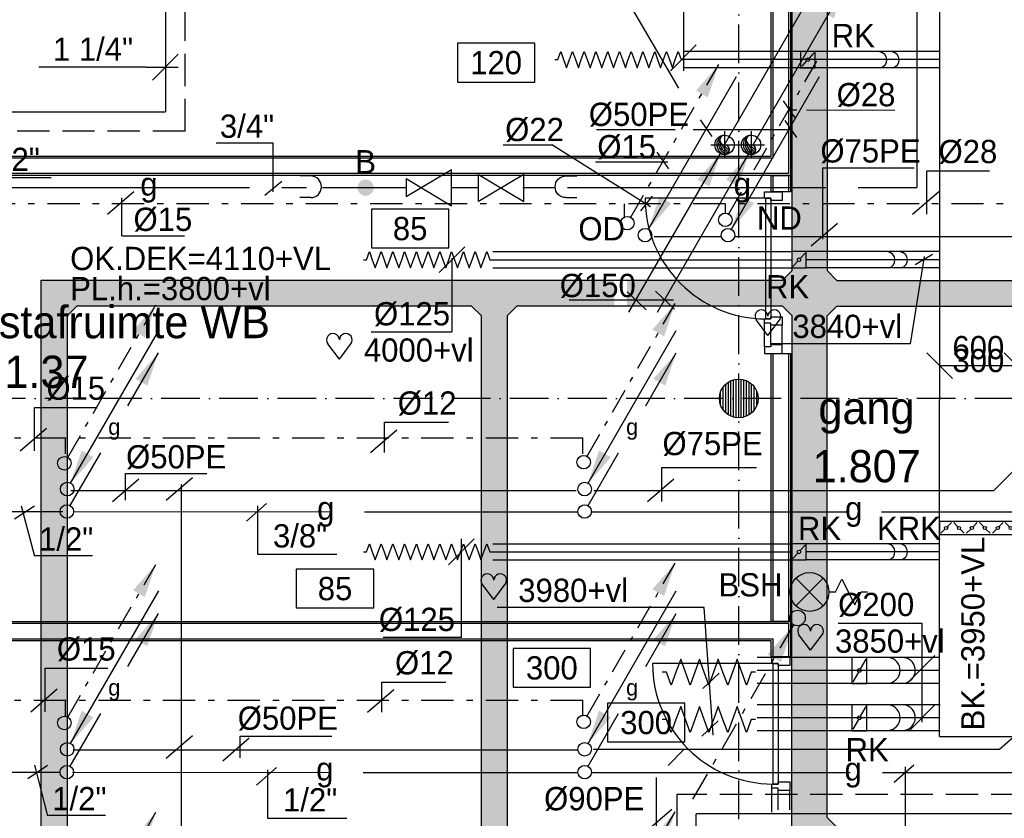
# Model space of a CAD drawing. Extents: x -41378 to 114803, y -24080 to 82188.
# Tile 28 of 137: x 1223 to 8848, y 19778 to 25959. Entities that reach past the tile are written whole.
import ezdxf
from ezdxf.enums import TextEntityAlignment as Align

# ---------------------------------------------------------------- set-up
doc = ezdxf.new("R2010")
doc.units = 0
doc.header["$LTSCALE"] = 50
for name, pattern in [('2322107', [2000, 1000, 1000]), ('2322108', [7, 5, -2]), ('2322109', [10, 5, -2, 1, -2]), ('2322121', [2000, 1000, 1000]), ('2322134', [45, 40, -5]), ('CENTER2', [11.25, 7.5, -1.25, 1.25, -1.25]), ('CENTER4', [5, 3.125, -0.625, 0.625, -0.625]), ('DASHDOT', [9, 6, -1.5, 0, -1.5]), ('LURETOUR', [6, 4, -2])]:
    doc.linetypes.add(name, pattern=pattern)
doc.layers.get('0').update_dxf_attribs({"linetype": 'CONTINUOUS'})
for name, color, linetype in [('AL$7----_STRAMIEN', 1, 'DASHDOT'), ('AL22----_BINNENWAND', 7, 'CONTINUOUS'), ('AL28----_KONSTRUKTIE', 3, 'CONTINUOUS'), ('AL32----_BINNENKOZ', 7, 'CONTINUOUS'), ('AL32----_DRAAIRICHTING', 1, 'CONTINUOUS'), ('ALXAA---_GEWBETON', 12, 'CONTINUOUS'), ('BOUW', 8, 'CONTINUOUS'), ('KABELGGOOT1', 8, 'CONTINUOUS'), ('WL524---', 4, 'CONTINUOUS'), ('WL531---', 4, 'CONTINUOUS'), ('WL541---', 4, 'CONTINUOUS'), ('WL561---', 4, 'CONTINUOUS'), ('WL561---_AANVOER', 4, 'CONTINUOUS'), ('WL561---_RETOUR', 4, 'CONTINUOUS'), ('WL570---', 3, 'CONTINUOUS'), ('WL570---_HARTLIJN', 7, 'CONTINUOUS'), ('WL570---_RETOUR', 3, 'CONTINUOUS'), ('WL570---_TOEVOER', 3, 'CONTINUOUS'), ('WM521---', 1, 'CONTINUOUS'), ('WM541---', 1, 'CONTINUOUS'), ('WM561---', 1, 'CONTINUOUS'), ('WM570---', 1, 'CONTINUOUS')]:
    doc.layers.add(name, color=color, linetype=linetype)
doc.layers.get('0').freeze()
doc.styles.add('BURO-018', font='BUROFONT.shx', dxfattribs={"height": 90})
doc.styles.add('BURO-025', font='BUROFONT.shx', dxfattribs={"height": 250})
pattern_1 = [(0, (0, 200000), (31.75, 63.5), [0, -63.5])]

# ---------------------------------------------------------------- blocks, each defined once
blk = doc.blocks.new('LDV4109')
at = {"color": 0, "linetype": 'CONTINUOUS'}
for p, q in [((-1.125, -1.949), (-0.25, -0.433)), ((-1.688, -2.923), (-1.5, -2.598)), ((-3, -5.196), (-2.063, -3.572)), ((-3.563, -6.17), (-3.375, -5.846)), ((-4.875, -8.444), (-3.938, -6.82)), ((-5.438, -9.418), (-5.25, -9.093)), ((-6.75, -11.691), (-5.813, -10.068))]:
    blk.add_line(p, q, dxfattribs=at)
blk.add_lwpolyline([(-0.25, -0.433, 0, 1, 0), (-1.5, -2.598, 1, 1, 0)], format="xyseb", dxfattribs=at)
blk.add_circle((0, 0), 0.5, dxfattribs=at)
blk = doc.blocks.new('A$C14D84C0F')
at = {"layer": 'BOUW', "color": 1, "style": 'BURO-018'}
blk.add_text('BSH', height=180, dxfattribs=at).set_placement((0, 0))
blk = doc.blocks.new('A$C5AB06988')
at = {"color": 2, "linetype": 'CONTINUOUS'}
for p, q in [((256.1, 556.1), (43.9, 343.9)), ((43.9, 556.1), (256.1, 343.9)), ((150, 300), (150, 250)), ((150, 250), (250, 200)), ((250, 200), (50, 100)), ((50, 100), (150, 50)), ((150, 50), (150, 0))]:
    blk.add_line(p, q, dxfattribs=at)
at = {"color": 2, "linetype": 'CONTINUOUS', "const_width": 150}
for points in [[(97, 397, -0.414214), (97, 503, -1)], [(203, 397, 0.414214), (203, 503, 1)]]:
    blk.add_lwpolyline(points, format="xyb", dxfattribs=at)
at = {"color": 2, "linetype": 'CONTINUOUS'}
blk.add_circle((150, 450), 150, dxfattribs=at)
blk = doc.blocks.new('LU-PIJL1')
at = {"color": 0, "linetype": 'CONTINUOUS'}
blk.add_line((0, 0), (10.12, 17.54), dxfattribs=at)
blk.add_lwpolyline([(10.12, 17.54, 0, 1.5, 0), (8.25, 14.29, 1.5, 1.5, 0)], format="xyseb", dxfattribs=at)
blk = doc.blocks.new('LU-1-KI2')
at = {"color": 0, "linetype": 'CONTINUOUS'}
blk.add_circle((0, 0), 0.5, dxfattribs=at)
for centre, start, end in [((0.098, 0.01), 122.9221, 266.9628), ((0.191, 0.038), 151.6522, 263.7819), ((0.278, 0.084), 174.6069, 260.2716), ((0.354, 0.146), 192.3501, 256.1233), ((0.416, 0.222), 206.1028, 250.6419)]:
    blk.add_arc(centre, 0.5, start, end, dxfattribs=at)
at = {"layer": 'WL570---_HARTLIJN', "linetype": 'CENTER4'}
for p, q in [((0, 0.7), (0, -0.7)), ((-0.7, 0), (0.7, 0))]:
    blk.add_line(p, q, dxfattribs=at)
at = {"layer": 'WL570---_HARTLIJN', "color": 0, "linetype": 'CONTINUOUS'}
for centre, start, end in [((0, 0.25), 90, 270), ((0, -0.25), 270, 90)]:
    blk.add_arc(centre, 0.25, start, end, dxfattribs=at)
blk = doc.blocks.new('LU-ORND')
at = {"color": 0, "linetype": 'CONTINUOUS'}
for p, q in [((-3, 1.5), (-3, -1.5)), ((3, 1.5), (-3, 1.5)), ((3, -1.5), (3, 1.5)), ((-3, -1.5), (3, -1.5))]:
    blk.add_line(p, q, dxfattribs=at)
blk = doc.blocks.new('LU-1D-F-7D3E8')
at = {"color": 0, "linetype": 'CONTINUOUS'}
for p, q in [((-500, 0), (-477.7, 0)), ((-477.7, 0), (-455, 62.5)), ((-455, 62.5), (-432.2, 0)), ((-432.2, 0), (-409.5, -62.5)), ((-409.5, -62.5), (-386.7, 0)), ((-386.7, 0), (-364, 62.5)), ((-364, 62.5), (-341.2, 0)), ((-341.2, 0), (-318.5, -62.5)), ((-318.5, -62.5), (-295.7, 0)), ((-295.7, 0), (-273, 62.5)), ((-273, 62.5), (-250.2, 0)), ((-250.2, 0), (-227.5, -62.5)), ((-227.5, -62.5), (-204.7, 0)), ((-204.7, 0), (-182, 62.5)), ((-182, 62.5), (-159.2, 0)), ((-159.2, 0), (-136.5, -62.5)), ((-136.5, -62.5), (-113.7, 0)), ((-113.7, 0), (-91, 62.5)), ((-91, 62.5), (-68.2, 0)), ((-68.2, 0), (-45.5, -62.5)), ((-45.5, -62.5), (-22.7, 0)), ((-22.7, 0), (0, 62.5)), ((0, 62.5), (22.7, 0)), ((22.7, 0), (45.5, -62.5)), ((45.5, -62.5), (68.2, 0)), ((68.2, 0), (91, 62.5)), ((91, 62.5), (113.7, 0)), ((113.7, 0), (136.5, -62.5)), ((136.5, -62.5), (159.2, 0)), ((159.2, 0), (182, 62.5)), ((182, 62.5), (204.7, 0)), ((204.7, 0), (227.5, -62.5)), ((227.5, -62.5), (250.2, 0)), ((250.2, 0), (273, 62.5)), ((273, 62.5), (295.7, 0)), ((295.7, 0), (318.5, -62.5)), ((318.5, -62.5), (341.2, 0)), ((341.2, 0), (364, 62.5)), ((364, 62.5), (386.7, 0)), ((386.7, 0), (409.5, -62.5)), ((409.5, -62.5), (432.2, 0)), ((432.2, 0), (455, 62.5)), ((455, 62.5), (477.7, 0)), ((477.7, 0), (500, 0))]:
    blk.add_line(p, q, dxfattribs=at)
blk = doc.blocks.new('LU-1D-K-7D')
at = {"color": 0, "linetype": 'CONTINUOUS'}
for p, q in [((-0.5, 62.5), (0.5, 62.5)), ((-0.5, -62.5), (0.5, -62.5))]:
    blk.add_line(p, q, dxfattribs=at)
at = {"layer": 'WL570---_HARTLIJN', "linetype": 'CENTER2'}
blk.add_line((-0.5, 0), (0.5, 0), dxfattribs=at)
blk = doc.blocks.new('LU-1D-KL-7D70')
at = {"color": 0, "linetype": 'CONTINUOUS'}
for p, q in [((-56.4, 62.5), (-56.4, -62.5)), ((56.4, 62.5), (-56.4, 62.5)), ((47, 52), (9.5, 10.5)), ((56.4, -62.5), (56.4, 62.5)), ((-56.4, -62.5), (56.4, -62.5)), ((-9.5, -10.5), (-47, -52))]:
    blk.add_line(p, q, dxfattribs=at)
blk.add_circle((0, 0), 14.1, dxfattribs=at)
blk = doc.blocks.new('*U90', base_point=(5857.2, 25649.9))
at = {"layer": 'WM570---', "linetype": 'CONTINUOUS'}
for p, q in [((5857.2, 26012.4), (5857.2, 25549.9)), ((5857.2, 26012.4), (6463.7, 26012.4)), ((5956.9, 25749.6), (5757.5, 25550.2))]:
    blk.add_line(p, q, dxfattribs=at)
at = {"layer": 'WM570---', "linetype": 'CONTINUOUS', "style": 'BURO-018'}
blk.add_text('%%c125', height=180, dxfattribs=at).set_placement((5957.2, 26062.4))
blk = doc.blocks.new('LDV3121')
at = {"color": 0, "linetype": 'CONTINUOUS'}
blk.add_line((0.25, 0.433), (6.75, 11.691), dxfattribs=at)
blk.add_lwpolyline([(0.25, 0.433, 0, 1, 0), (1.5, 2.598, 1, 1, 0)], format="xyseb", dxfattribs=at)
blk.add_circle((0, 0), 0.5, dxfattribs=at)
blk = doc.blocks.new('*U230', base_point=(5758.3, 21777.5))
at = {"color": 0, "linetype": 'CONTINUOUS'}
for p, q in [((5658.6, 21740.3), (5858, 21939.7)), ((5758.3, 21177.5), (5758.3, 21940)), ((5758.3, 21177.5), (5151.9, 21177.5))]:
    blk.add_line(p, q, dxfattribs=at)
at = {"layer": 'WM570---', "color": 1, "linetype": 'CONTINUOUS', "style": 'BURO-018'}
blk.add_text('%%c125', height=180, dxfattribs=at).set_placement((5708.3, 21227.5), align=Align.RIGHT)
blk = doc.blocks.new('LU-2D-K-258')
at = {"color": 0, "linetype": 'CONTINUOUS'}
for p, q in [((-0.5, 300), (0.5, 300)), ((-0.5, -300), (0.5, -300))]:
    blk.add_line(p, q, dxfattribs=at)
blk = doc.blocks.new('LU-2D-KLC-25864')
at = {"color": 0, "linetype": 'CONTINUOUS'}
for p, q in [((-50, 300), (-50, -300)), ((50, 300), (-50, 300)), ((-8.8, 258.8), (-41.2, 291.2)), ((8.8, 241.2), (41.2, 208.8)), ((50, -300), (50, 300)), ((8.8, 158.8), (41.2, 191.2)), ((-8.8, 141.2), (-41.2, 108.8)), ((-8.8, 58.8), (-41.2, 91.2)), ((8.8, 41.2), (41.2, 8.8)), ((-8.8, -58.8), (-41.2, -91.2)), ((8.8, -41.2), (41.2, -8.8)), ((-8.8, -141.2), (-41.2, -108.8)), ((8.8, -158.8), (41.2, -191.2)), ((8.8, -241.2), (41.2, -208.8)), ((-50, -300), (50, -300)), ((-8.8, -258.8), (-41.2, -291.2))]:
    blk.add_line(p, q, dxfattribs=at)
for centre in [(0, 250), (0, 150), (0, 50), (0, -50), (0, -150), (0, -250)]:
    blk.add_circle(centre, 12.5, dxfattribs=at)
blk = doc.blocks.new('*U234', base_point=(8601.5, 23280.9))
at = {"layer": 'WM570---', "linetype": 'CONTINUOUS'}
for p, q in [((8201.8, 23380.6), (8401.2, 23181.2)), ((8801.8, 23380.6), (9001.2, 23181.2)), ((8901.5, 23280.9), (8301.5, 23280.9))]:
    blk.add_line(p, q, dxfattribs=at)
at = {"layer": 'WM570---', "linetype": 'CONTINUOUS', "style": 'BURO-018'}
for s, p in [('600', (8601.5, 23330.9)), ('300', (8601.5, 23230.9))]:
    blk.add_text(s, height=180, rotation=360, dxfattribs=at).set_placement(p, align=Align.CENTER)
blk = doc.blocks.new('LDV1109')
at = {"color": 0, "linetype": 'CONTINUOUS'}
for p, q in [((5.875, 10.176), (6.75, 11.691)), ((5.312, 9.202), (5.5, 9.526)), ((4, 6.928), (4.937, 8.552)), ((3.437, 5.954), (3.625, 6.279)), ((2.125, 3.681), (3.062, 5.304)), ((1.562, 2.706), (1.75, 3.031)), ((0.25, 0.433), (1.187, 2.057))]:
    blk.add_line(p, q, dxfattribs=at)
blk.add_lwpolyline([(6.75, 11.691, 0, 1, 0), (5.5, 9.526, 1, 1, 0)], format="xyseb", dxfattribs=at)
blk.add_circle((0, 0), 0.5, dxfattribs=at)
blk = doc.blocks.new('LDV1')
at = {"color": 0, "linetype": 'CONTINUOUS'}
for p, q in [((4.5, 7.794), (6.75, 11.691)), ((0.25, 0.433), (2.5, 4.33))]:
    blk.add_line(p, q, dxfattribs=at)
blk.add_lwpolyline([(6.75, 11.691, 0, 1, 0), (5.5, 9.526, 1, 1, 0)], format="xyseb", dxfattribs=at)
blk.add_circle((0, 0), 0.5, dxfattribs=at)
at = {"color": 0, "linetype": 'CONTINUOUS', "style": 'BURO-018'}
blk.add_attdef('LD_TEXT1', text='', height=1.8, dxfattribs=at).set_placement((3.5, 6.062), align=Align.MIDDLE)
blk = doc.blocks.new('23222109')
at = {"color": 0, "linetype": 'CONTINUOUS', "const_width": 0.625}
blk.add_lwpolyline([(-0.3125, 0, 1), (0.3125, 0, 1)], format="xyb", close=True, dxfattribs=at)
at = {"color": 0, "linetype": 'CONTINUOUS', "style": 'BURO-018', "flags": 1}
blk.add_attdef('CV_MATCODE', (0, 0), '', height=1.8, dxfattribs=at)
blk = doc.blocks.new('3048301')
at = {"color": 0, "linetype": 'CONTINUOUS'}
for p, q in [((-2.5, 1.5), (2.5, -1.5)), ((-2.5, -1.5), (-2.5, 1.5)), ((2.5, 1.5), (-2.5, -1.5)), ((2.5, -1.5), (2.5, 1.5))]:
    blk.add_line(p, q, dxfattribs=at)
at = {"color": 0, "linetype": 'CONTINUOUS', "style": 'BURO-018', "flags": 1}
blk.add_attdef('CV_MATCODE', (0, 0), '', height=1.8, dxfattribs=at)
blk = doc.blocks.new('3048506')
at = {"color": 0, "linetype": 'CONTINUOUS'}
for p, q in [((-2.5, -1), (2.5, 2)), ((2.5, -2), (2.5, 2)), ((-2.5, 1), (-2.5, -1)), ((-2.5, 1), (2.5, -2))]:
    blk.add_line(p, q, dxfattribs=at)
at = {"color": 0, "linetype": 'CONTINUOUS', "style": 'BURO-018', "flags": 1}
blk.add_attdef('CV_MATCODE', (0, 0), '', height=1.8, dxfattribs=at)
blk = doc.blocks.new('*U278', base_point=(357.7, 22345.1))
at = {"color": 0, "linetype": 'CONTINUOUS'}
for p, q in [((457.7, 22445.1), (257.7, 22245.1)), ((207.7, 22345.1), (-622.3, 22345.1)), ((207.7, 22345.1), (457.7, 22345.1))]:
    blk.add_line(p, q, dxfattribs=at)
at = {"color": 0, "linetype": 'CONTINUOUS', "style": 'BURO-018'}
blk.add_text('1 1/4"', height=180, dxfattribs=at).set_placement((107.7, 22395.1), align=Align.RIGHT)
blk = doc.blocks.new('*U279', base_point=(508, 23295.4))
at = {"color": 0, "linetype": 'CONTINUOUS'}
for p, q in [((608, 23395.4), (408, 23195.4)), ((658, 23295.4), (408, 23295.4)), ((658, 23295.4), (1468, 23295.4))]:
    blk.add_line(p, q, dxfattribs=at)
at = {"color": 0, "linetype": 'CONTINUOUS', "style": 'BURO-018'}
blk.add_text('1 1/2"', height=180, dxfattribs=at).set_placement((758, 23345.4))
blk = doc.blocks.new('LDS')
at = {"color": 0, "linetype": 'CONTINUOUS'}
for p, q in [((0, 1), (1, 1)), ((0, -1), (1, -1))]:
    blk.add_line(p, q, dxfattribs=at)
blk.add_arc((0, 0), 1, 90, 270, dxfattribs=at)
blk = doc.blocks.new('LU-1D-K-C8')
at = {"color": 0, "linetype": 'CONTINUOUS'}
for p, q in [((-0.5, 100), (0.5, 100)), ((-0.5, -100), (0.5, -100))]:
    blk.add_line(p, q, dxfattribs=at)
at = {"layer": 'WL570---_HARTLIJN', "linetype": 'CENTER2'}
blk.add_line((-0.5, 0), (0.5, 0), dxfattribs=at)
blk = doc.blocks.new('LU-1D-KL1-C874')
at = {"color": 0, "linetype": 'CONTINUOUS'}
for p, q in [((-58, 100), (-58, -100)), ((58, 100), (-58, 100)), ((50.7, 87.5), (7.3, 12.5)), ((58, -100), (58, 100)), ((-7.3, -12.5), (-50.7, -87.5)), ((-58, -100), (58, -100))]:
    blk.add_line(p, q, dxfattribs=at)
blk.add_circle((0, 0), 14.5, dxfattribs=at)
blk = doc.blocks.new('LU-1D-F-C82D3')
at = {"color": 0, "linetype": 'CONTINUOUS'}
for p, q in [((-327.6, 0), (-291.2, 100)), ((-291.2, 100), (-254.8, 0)), ((-182, 0), (-145.6, 100)), ((-145.6, 100), (-109.2, 0)), ((-36.4, 0), (0, 100)), ((0, 100), (36.4, 0)), ((109.2, 0), (145.6, 100)), ((145.6, 100), (182, 0)), ((254.8, 0), (291.2, 100)), ((291.2, 100), (327.6, 0)), ((-361.9, 0), (-327.6, 0)), ((-254.8, 0), (-218.4, -100)), ((-218.4, -100), (-182, 0)), ((-109.2, 0), (-72.8, -100)), ((-72.8, -100), (-36.4, 0)), ((36.4, 0), (72.8, -100)), ((72.8, -100), (109.2, 0)), ((182, 0), (218.4, -100)), ((218.4, -100), (254.8, 0)), ((327.6, 0), (361.9, 0))]:
    blk.add_line(p, q, dxfattribs=at)
blk = doc.blocks.new('HART')
at = {"color": 1}
for q in [(-39.7, 52.4), (39.7, 52.4)]:
    blk.add_line((0, 0), q, dxfattribs=at)
for centre, start, end in [((-22.1, 65.7), 0, 217.1867), ((22.1, 65.7), 322.8133, 180)]:
    blk.add_arc(centre, 22.1, start, end, dxfattribs=at)
blk = doc.blocks.new('2322134-8')
at = {"layer": 'WM541---', "color": 0, "linetype": '2322134', "style": 'BURO-018'}
for p in [(2223.8, 24659.2), (6818.7, 24659.2), (7681.6, 22149.6), (7677.2, 20132.1)]:
    blk.add_text('g', height=180, dxfattribs=at).set_placement(p, align=Align.MIDDLE)
for rotation, p in [(359.97271, (3593.3, 22150.5)), (359.97539, (3585.7, 20132.9))]:
    blk.add_text('g', height=180, rotation=rotation, dxfattribs=at).set_placement(p, align=Align.MIDDLE)

msp = doc.modelspace()

# ---------------------------------------------------------------- hatches: boundary and pattern name
at = {"layer": 'KABELGGOOT1'}
h = msp.add_hatch(dxfattribs=at)
h.set_pattern_fill('DOTS', color=256, scale=40, style=0)
h.set_pattern_definition(pattern_1)
h.paths.add_polyline_path([(7475.9, 30607.7), (7205.9, 30607.7), (7205.9, 27739.1), (7475.9, 27739.1)])
h.paths.add_polyline_path([(7475.9, 27739.1), (7205.9, 27739.1), (7205.9, 24733.7), (7475.9, 24733.7)])
h.paths.add_polyline_path([(7475.9, 24733.7), (7205.9, 24733.7), (7205.9, 24016.9), (7130.9, 23941.9), (5926.7, 23941.9), (5926.7, 23741.9), (7130.9, 23741.9), (7205.9, 23666.1), (7204.7, 21646.3), (7475.9, 21646.3), (7475.9, 23666.1), (7550.2, 23741.1), (10235.6, 23741.1), (10310.6, 23666.1), (10310.6, 21646.3), (10510.6, 21646.3), (10510.6, 23666.1), (10585.6, 23741.1), (14233.3, 23741.1), (14308.3, 23666.1), (14308.3, 21646.3), (14508.3, 21646.3), (14508.3, 23666.1), (14583.3, 23741.1), (15517.1, 23742.3), (15517.1, 24788.3), (15317.1, 24788.3), (15317.1, 24017.3), (15255, 23941.1), (7550.9, 23941.1), (7475.9, 24016.9)])
h = msp.add_hatch(dxfattribs=at)
h.set_pattern_fill('DOTS', color=256, scale=40, style=0)
h.set_pattern_definition(pattern_1)
h.paths.add_polyline_path([(4997.9, 18240.2), (4797.9, 18240.2), (4797.9, 14600.7), (4722.9, 14525.7), (3446.5, 14525.7), (3029.9, 14525.7), (3029.9, 14325.7), (4997.9, 14325.7)])
h.paths.add_polyline_path([(1589.7, 18240.2), (1389.7, 18240.2), (1389.7, 14325.7), (3029.9, 14325.7), (3029.9, 14525.7), (1664.7, 14525.7), (1589.7, 14600.7)])
h.paths.add_polyline_path([(1589.6, 23666.8), (1664.6, 23741.8), (3029.9, 23741.8), (3029.9, 23941.8), (1389.6, 23941.8), (1389.7, 18240.2), (1589.7, 18240.2)])
h = msp.add_hatch(dxfattribs=at)
h.set_pattern_fill('DOTS', color=256, scale=40, style=0)
h.set_pattern_definition(pattern_1)
h.paths.add_polyline_path([(5827.1, 23941.9), (3029.9, 23941.8), (3029.9, 23741.8), (4722.9, 23741.8), (4797.9, 23666.8), (4797.9, 18240.2), (4997.9, 18240.2), (4997.9, 19236.4), (5072.9, 19315.9), (5827.1, 19315.9), (5827.1, 19515.9), (5072.9, 19515.9), (4997.9, 19590.9), (4997.9, 23666.8), (5072.9, 23741.9), (5827.1, 23741.9)])
h.paths.add_polyline_path([(7203.2, 19515.9), (5827.1, 19515.9), (5827.1, 19315.9), (7203.2, 19315.9)])
h = msp.add_hatch(dxfattribs=at)
h.set_pattern_fill('DOTS', color=256, scale=40, style=0)
h.set_pattern_definition(pattern_1)
h.paths.add_polyline_path([(14508.3, 21646.3), (14308.3, 21646.3), (14308.3, 19784.8), (14233.3, 19709.8), (10585.6, 19709.8), (10510.6, 19784.9), (10510.6, 21646.3), (10310.6, 21646.3), (10310.6, 19784.9), (10235.6, 19709.9), (7550.9, 19709.9), (7475.9, 19784.9), (7475.9, 21646.3), (7204.7, 21646.3), (7203.2, 19315.9), (10477.9, 19309.9), (10552.9, 19234.8), (10552.9, 17870.7), (10752.9, 17870.7), (10752.9, 19234.8), (10827.9, 19309.8), (14508.3, 19309.8)])

# ---------------------------------------------------------------- linework, layer by layer
at = {"layer": 'AL$7----_STRAMIEN', "color": 1}
for p, q in [((6791, 10768.5), (6791, 80064.7)), ((9369.6, 23027.3), (-1873.3, 23027.3))]:
    msp.add_line(p, q, dxfattribs=at)
at = {"layer": 'AL22----_BINNENWAND', "color": 8}
for p, q in [((7041, 24902.3), (7041, 27252.3)), ((7191, 27252.3), (7191, 24752.3)), ((-319, 24902.3), (7041, 24902.3)), ((7191, 24752.3), (-319, 24752.3)), ((7041, 24627.3), (7041, 24752.3)), ((7041, 24752.3), (7191, 24752.3)), ((7191, 24752.3), (7191, 24627.3)), ((7191, 24627.3), (7041, 24627.3)), ((7041, 21302.3), (7041, 23376.3)), ((7041, 23376.3), (7191, 23376.3)), ((7191, 23376.3), (7191, 21302.3)), ((-319, 21302.3), (7191, 21302.3)), ((7191, 21302.3), (7041, 21302.3)), ((7191, 21302.3), (7191, 21027.3)), ((7041, 21152.3), (-319, 21152.3)), ((7041, 21027.3), (7041, 21152.3)), ((7191, 21027.3), (7041, 21027.3))]:
    msp.add_line(p, q, dxfattribs=at)
at = {"layer": 'AL22----_BINNENWAND', "color": 8, "linetype": 'CONTINUOUS'}
for p, q in [((7056, 27252.3), (7056, 24887.3)), ((7176, 27252.3), (7176, 24767.3)), ((7056, 24887.3), (-319, 24887.3)), ((7176, 24767.3), (-319, 24767.3)), ((7056, 24752.3), (7056, 24627.3)), ((7176, 24752.3), (7176, 24627.3)), ((7056, 23376.3), (7056, 21302.3)), ((7176, 23376.3), (7176, 21302.3)), ((-319, 21287.3), (7176, 21287.3)), ((7176, 21287.3), (7176, 21027.3)), ((-319, 21167.3), (7056, 21167.3)), ((7056, 21167.3), (7056, 21027.3))]:
    msp.add_line(p, q, dxfattribs=at)
at = {"layer": 'AL28----_KONSTRUKTIE', "color": 8}
msp.add_circle((6791, 23027.3), 150, dxfattribs=at)
at = {"layer": 'AL32----_BINNENKOZ', "color": 8}
for p, q in [((6989.5, 24577.3), (6989.5, 24627.3)), ((6989.5, 24627.3), (7128.5, 24627.3)), ((7128.5, 24627.3), (7128.5, 24560.3)), ((7040.5, 24577.3), (6989.5, 24577.3)), ((7000.5, 23643.3), (7000.5, 24577.3)), ((7000.5, 24577.3), (7040.5, 24577.3)), ((7040.5, 24560.3), (7040.5, 24577.3)), ((7040.5, 24577.3), (7040.5, 23643.3)), ((7128.5, 24560.3), (7040.5, 24560.3)), ((6989.5, 23610.3), (6989.5, 23643.3)), ((6989.5, 23643.3), (7040.5, 23643.3)), ((6989.5, 23610.3), (6989.5, 23643.3)), ((7040.5, 23643.3), (7000.5, 23643.3)), ((7040.5, 23643.3), (7040.5, 23660.3)), ((7040.5, 23660.3), (7128.5, 23660.3)), ((7128.5, 23660.3), (7128.5, 23593.3)), ((6989.5, 23426.3), (6989.5, 23610.3)), ((7040.5, 23610.3), (6989.5, 23610.3)), ((7040.5, 23593.3), (7040.5, 23610.3)), ((7040.5, 23443.3), (7040.5, 23593.3)), ((7128.5, 23593.3), (7040.5, 23593.3)), ((7128.5, 23443.3), (7128.5, 23593.3)), ((7040.5, 23426.3), (6989.5, 23426.3)), ((6989.5, 23426.3), (6989.5, 23376.3)), ((7040.5, 23443.3), (7040.5, 23426.3)), ((7128.5, 23443.3), (7040.5, 23443.3)), ((7128.5, 23376.3), (7128.5, 23443.3)), ((6989.5, 23376.3), (7128.5, 23376.3)), ((7046.5, 20977.3), (7046.5, 21027.3)), ((7046.5, 21027.3), (7185.5, 21027.3)), ((7097.5, 20977.3), (7046.5, 20977.3)), ((7057.5, 20043.3), (7057.5, 20977.3)), ((7057.5, 20977.3), (7097.5, 20977.3)), ((7097.5, 20960.3), (7097.5, 20977.3)), ((7097.5, 20977.3), (7097.5, 20043.3)), ((7185.5, 21027.3), (7185.5, 20960.3)), ((7185.5, 20960.3), (7097.5, 20960.3)), ((7097.5, 20043.3), (7097.5, 20060.3)), ((7097.5, 20060.3), (7185.5, 20060.3)), ((7185.5, 20060.3), (7185.5, 19993.3)), ((7046.5, 20010.3), (7046.5, 20043.3)), ((7046.5, 20043.3), (7097.5, 20043.3)), ((7046.5, 20010.3), (7046.5, 20043.3)), ((7046.5, 19826.3), (7046.5, 20010.3)), ((7097.5, 20010.3), (7046.5, 20010.3)), ((7097.5, 20043.3), (7057.5, 20043.3)), ((7097.5, 19993.3), (7097.5, 20010.3)), ((7097.5, 19843.3), (7097.5, 19993.3)), ((7185.5, 19993.3), (7097.5, 19993.3)), ((7185.5, 19843.3), (7185.5, 19993.3))]:
    msp.add_line(p, q, dxfattribs=at)
at = {"layer": 'AL32----_DRAAIRICHTING', "color": 8}
for p, q in [((7000.5, 24577.3), (6066.5, 24577.3)), ((7057.5, 20977.3), (6123.5, 20977.3))]:
    msp.add_line(p, q, dxfattribs=at)
for centre in [(7000.5, 24577.3), (7057.5, 20977.3)]:
    msp.add_arc(centre, 934, 180, 270, dxfattribs=at)
at = {"layer": 'ALXAA---_GEWBETON', "color": 8}
for p, q in [((6671, 22937.3), (6671, 23117.3)), ((6691, 22915.5), (6691, 23139.1)), ((6711, 22900.4), (6711, 23154.2)), ((6731, 22889.9), (6731, 23164.8)), ((6751, 22882.8), (6751, 23171.9)), ((6771, 22878.7), (6771, 23176)), ((6791, 22877.3), (6791, 23177.3)), ((6811, 22878.7), (6811, 23176)), ((6831, 22882.8), (6831, 23171.9)), ((6851, 22889.9), (6851, 23164.8)), ((6871, 22900.4), (6871, 23154.2)), ((6891, 22915.5), (6891, 23139.1)), ((6911, 22937.3), (6911, 23117.3)), ((6651, 22973.5), (6651, 23081.2)), ((6931, 22973.5), (6931, 23081.2))]:
    msp.add_line(p, q, dxfattribs=at)
at = {"layer": 'KABELGGOOT1'}
for p, q in [((7205.9, 24016.9, 3650), (7205.8, 38632.1, 3650)), ((7475.8, 38632.1, 3650), (7475.9, 24016.9, 3650)), ((1389.6, 23941.8, 3650), (7130.9, 23941.9, 3650)), ((1389.7, 14325.7, 3650), (1389.6, 23941.8, 3650)), ((7130.9, 23941.9, 3650), (7205.9, 24016.9, 3650)), ((7475.9, 24016.9, 3650), (7550.9, 23941.1, 3650)), ((7550.9, 23941.1, 3650), (15255, 23941.1, 3650)), ((1664.6, 23741.8, 3650), (1589.6, 23666.8, 3650)), ((4722.9, 23741.8, 3650), (1664.6, 23741.8, 3650)), ((4797.9, 23666.8, 3650), (4722.9, 23741.8, 3650)), ((5072.9, 23741.9, 3650), (4997.9, 23666.8, 3650)), ((7130.9, 23741.9, 3650), (5072.9, 23741.9, 3650)), ((7205.9, 23666.1, 3650), (7130.9, 23741.9, 3650)), ((7475.9, 23666.1, 3650), (7550.9, 23741.9, 3650)), ((7550.9, 23741.1, 3650), (10235.6, 23741.1, 3650)), ((1589.6, 23666.8, 3650), (1589.7, 14600.7, 3650)), ((4797.9, 14600.7, 3650), (4797.9, 23666.8, 3650)), ((4997.9, 23666.8, 3650), (4997.9, 19590.9, 3650)), ((7203.2, 19315.9, 3650), (7205.9, 23666.1, 3650)), ((7475.9, 19784.9, 3650), (7475.9, 23666.1, 3650)), ((7550.9, 19709.9, 3650), (7475.9, 19784.9, 3650))]:
    msp.add_line(p, q, dxfattribs=at)
at = {"layer": 'WL524---', "color": 1}
for p, q in [((7176.6, 25260.3), (7241.4, 25260.2)), ((7316.5, 25260), (7999.2, 25258.1)), ((5690, 25108.2), (6299.9, 25108.2)), ((6438, 25108.2), (7190.3, 25108.2)), ((4967.5, 24990.8), (5344.5, 24990.8)), ((6107.2, 24510), (5344.5, 24990.8)), ((5680.9, 24857.7), (6241.3, 24857.7)), ((7441.6, 24260.1), (7441.6, 24812.1)), ((7441.6, 24812.1), (8150.8, 24812.1)), ((8246.9, 24452.7), (8246.9, 24789.2)), ((8246.9, 24789.2), (8732.1, 24789.2)), ((1902.6, 24453.2), (2106.5, 24629.2)), ((8136.5, 24453.2), (8340.3, 24629.2)), ((2013.1, 24287.2), (2013.1, 24579.4)), ((6032.1, 24479.3), (6124.3, 24591.9)), ((7351.6, 24207.6), (7555.5, 24383.7)), ((2013.1, 24287.2), (2498.3, 24287.2)), ((1338.4, 22958), (1823.6, 22958)), ((1338.4, 22621.6), (1338.4, 22958)), ((1227.9, 22622), (1431.8, 22798)), ((4049, 22842.6), (4544.5, 22842.6)), ((4049, 22608.4), (4049, 22842.6)), ((3938.6, 22608.9), (4142.4, 22784.9)), ((2042.1, 22241.1), (2042.1, 22446.5)), ((2042.1, 22446.5), (2671.4, 22446.5)), ((6195.7, 22492.2), (6928, 22492.2)), ((6195.7, 22229.8), (6195.7, 22492.2)), ((1942.9, 22230.2), (2146.8, 22406.2)), ((2356.4, 22238.9), (2560.2, 22414.9)), ((6085.2, 22230.2), (6289.1, 22406.2)), ((3065.1, 21823), (3678.4, 21823)), ((1419.7, 20939.4), (1904.9, 20939.4)), ((1419.7, 20602.9), (1419.7, 20939.4)), ((4027.7, 20598.6), (4027.7, 20832.8)), ((4027.7, 20832.8), (4523.2, 20832.8)), ((1309.3, 20603.3), (1513.1, 20779.4)), ((3917.3, 20599.1), (4121.1, 20775.1)), ((2356.4, 20242.4), (2560.2, 20418.5)), ((2796.2, 20224), (3000, 20400)), ((2929.2, 20246.1), (2929.2, 20414.3)), ((2929.2, 20414.3), (3639, 20414.3)), ((6069.1, 19674), (6272.9, 19850)), ((3142.7, 19779.8), (3756, 19779.8))]:
    msp.add_line(p, q, dxfattribs=at)
at = {"layer": 'WL524---', "linetype": '2322121'}
for p, q in [((6136.1, 24280.2), (6658.7, 24280.2)), ((6755.3, 24280.2), (9141.3, 24280.2)), ((8766.3, 22315.1), (9326.8, 22875.6)), ((1618.3, 22315.1), (5530.9, 22315.1)), ((5668, 22315.1), (8766.3, 22315.1)), ((8809.8, 20313.7), (9327.6, 20770.4)), ((1635.9, 20309), (5548.6, 20309)), ((5665.4, 20313.7), (8809.8, 20313.7)), ((6244.8, 20187.1), (6367.3, 20313.7)), ((6155.1, 14508.4), (6155.1, 20094.3))]:
    msp.add_line(p, q, dxfattribs=at)
at = {"layer": 'WL531---', "linetype": '2322109'}
for p, q in [((9187.5, 24533.4), (1141.1, 24533.4)), ((5904.3, 24533.4), (5904.3, 24423.5)), ((6685, 24533.4), (6685, 24462.4)), ((1576.6, 22599.7), (1576.6, 22723.1)), ((5582.6, 22599.7), (5582.6, 22723.1)), ((5582.6, 22720.9), (1141.1, 22720.9)), ((5582.6, 20690.4), (1141.1, 20690.4)), ((1576.6, 20569.3), (1576.6, 20692.6)), ((5582.6, 20569.3), (5582.6, 20692.6))]:
    msp.add_line(p, q, dxfattribs=at)
at = {"layer": 'WL541---', "color": 3, "linetype": '2322134'}
for p, q in [((8171.1, 33055.9), (8171.1, 24659.2)), ((1003.4, 24659.2), (3444.2, 24659.2)), ((3567.7, 24659.2), (4215.9, 24659.2)), ((4564.2, 24659.2), (4775.6, 24659.2)), ((5119.7, 24659.2), (5361.8, 24659.2)), ((5466.2, 24659.2), (8171.1, 24659.2)), ((983.4, 22151.8), (1557.5, 22151.5)), ((1642.9, 22151.4), (5543.7, 22149.6)), ((5645.6, 22149.6), (9717.6, 22149.6)), ((983.4, 20134), (1538.3, 20133.8)), ((1633.2, 20133.8), (5538.2, 20132.1)), ((5653.7, 20132.1), (9700.6, 20132.1))]:
    msp.add_line(p, q, dxfattribs=at)
at = {"layer": 'WL561---', "color": 1}
for p, q in [((3186.8, 25003.4), (2743.2, 25003.4)), ((3186.8, 24626.3), (3186.8, 25003.4)), ((3120.5, 24601.5), (3253.1, 24709.2)), ((1786.3, 21808.2), (1342.7, 21808.2)), ((1888.5, 19799), (1444.9, 19799))]:
    msp.add_line(p, q, dxfattribs=at)
at = {"layer": 'WL561---_AANVOER', "linetype": '2322107'}
for p, q in [((2353, 26095), (2353, 25245.4)), ((357.7, 25245.4), (2353, 25245.4)), ((6462, 13186.2), (6462, 19812.2)), ((10182, 19812.2), (6462, 19812.2))]:
    msp.add_line(p, q, dxfattribs=at)
at = {"layer": 'WL561---_RETOUR', "linetype": '2322108'}
for p, q in [((2503.3, 25095), (2503.3, 26245.4)), ((2503.3, 25095), (508, 25095)), ((6311.7, 19962.5), (6311.7, 13336.5)), ((10044.9, 19962.5), (6311.7, 19962.5))]:
    msp.add_line(p, q, dxfattribs=at)
at = {"layer": 'WL570---', "color": 1}
for p, q in [((6327.1, 25428.1), (5438.4, 26955.9)), ((8227.5, 24127.1), (8117.4, 23451.4)), ((8156.7, 24064.3), (8290.4, 24142.8)), ((8119.4, 23451.4), (7042.4, 23451.4)), ((6523.6, 21408.6), (4919.9, 21408.6)), ((6592.9, 20422.3), (6523.6, 21408.6)), ((6514.3, 20783.7), (6640.1, 20901.6)), ((6506.5, 20414.4), (6632.2, 20532.3))]:
    msp.add_line(p, q, dxfattribs=at)
at = {"layer": 'WL570---'}
msp.add_line((8346.6, 20412.2), (8944.1, 20412.2), dxfattribs=at)
at = {"layer": 'WL570---', "color": 3}
for centre, radius, start, end in [((7873.9, 25647.8), 63.1, 283.79383, 80.45036), ((7970, 25647.8), 63.1, 283.79383, 80.45036), ((7937.9, 24099.6), 63.1, 283.79383, 80.45036), ((8034, 24099.6), 63.1, 283.79383, 80.45036), ((7937.9, 21840.3), 63.1, 283.79383, 80.45036), ((8034, 21840.3), 63.1, 283.79383, 80.45036), ((7941.3, 20923), 99.4, 275.72789, 80.6462), ((8059.1, 20923), 99.4, 275.72789, 80.6462), ((7941.3, 20557.2), 99.4, 275.72789, 80.6462), ((8059.1, 20557.2), 99.4, 275.72789, 80.6462)]:
    msp.add_arc(centre, radius, start, end, dxfattribs=at)
at = {"layer": 'WL570---_RETOUR', "color": 1}
for p, q in [((1183.6, 22095.5), (1336.9, 22197.6)), ((1234.7, 22197.6), (1336.9, 21806)), ((2980, 22078.4), (3133.3, 22214.7)), ((3065.1, 22197.6), (3065.1, 21823)), ((1285.8, 20086.3), (1439.2, 20188.4)), ((1336.9, 20188.4), (1439.2, 19796.8)), ((3057.5, 20035.2), (3210.8, 20171.4)), ((3142.7, 20154.4), (3142.7, 19779.8)), ((7994.2, 20056.9), (8147.5, 20193.1)), ((8079.3, 20176.1), (8079.3, 19462.7))]:
    msp.add_line(p, q, dxfattribs=at)
at = {"layer": 'WM521---'}
for p, q in [((7136.3, 25330.2), (7226.1, 25199.1)), ((6493, 25184.9), (6582.8, 25053.8)), ((7148.8, 25178), (7238.6, 25046.9)), ((6157.8, 24934.5), (6247.5, 24803.4))]:
    msp.add_line(p, q, dxfattribs=at)
at = {"layer": 'WM570---', "linetype": 'CONTINUOUS'}
for p, q in [((4669.7, 24200.8), (4470.3, 24001.4)), ((4570, 24113.5), (4570, 23543)), ((3944.7, 23543), (4570, 23543))]:
    msp.add_line(p, q, dxfattribs=at)
at = {"layer": 'WM570---'}
for p, q in [((5479, 23790), (6285.8, 23789.9)), ((5926.7, 23852.4), (6074.2, 23713.1)), ((6146.5, 23858.4), (6294, 23719.2)), ((2472.8, 22364.7), (2472.8, 18581.4)), ((8211.1, 21286), (7559.9, 21286)), ((8211.1, 20521), (8211.1, 21286)), ((8111.4, 20838.9), (8310.8, 21038.3)), ((8111.4, 20456), (8310.8, 20655.4))]:
    msp.add_line(p, q, dxfattribs=at)

# ---------------------------------------------------------------- block references
at = {"layer": 'BOUW', "color": 1}
ref = msp.add_blockref('LU-ORND', (4912.3, 25626.4), dxfattribs=dict(at, xscale=100, yscale=100, zscale=100))
ref.add_attrib('LU_TEXT1', '120', dxfattribs={"layer": '0', "color": 1, "linetype": 'CONTINUOUS', "height": 180, "style": 'BURO-018'}).set_placement((4912.3, 25626.4), align=Align.MIDDLE)
ref = msp.add_blockref('LU-ORND', (4246.4, 24342.2), dxfattribs=dict(at, xscale=100, yscale=100, zscale=100))
ref.add_attrib('LU_TEXT1', '85', dxfattribs={"layer": '0', "color": 1, "linetype": 'CONTINUOUS', "height": 180, "style": 'BURO-018'}).set_placement((4246.4, 24342.2), align=Align.MIDDLE)
ref = msp.add_blockref('LU-ORND', (3665.1, 21555.9), dxfattribs=dict(at, xscale=100, yscale=100, zscale=100))
ref.add_attrib('LU_TEXT1', '85', dxfattribs={"layer": '0', "color": 1, "linetype": 'CONTINUOUS', "height": 180, "style": 'BURO-018'}).set_placement((3665.1, 21555.9), align=Align.MIDDLE)
at = {"layer": 'WL524---', "color": 2}
for name, p, xscale, yscale, zscale in [('LU-PIJL1', (6683.2, 24995.4), 70, 70, 70), ('LU-PIJL1', (6904.5, 24995.4), 70, 70, 70), ('LDV3121', (6065.7, 24291), 105, 105, 105), ('LDV3121', (6707.7, 24291), 105, 105, 105), ('LU-1-KI2', (6681.2, 24990.1), 150, 150, 150), ('LU-1-KI2', (6886.7, 24990.1), 150, 150, 150), ('LU-PIJL1', (5940.5, 23694.3), 70, 70, 70), ('LU-PIJL1', (6161.7, 23694.3), 70, 70, 70), ('LDV3121', (1591, 22325.9), 105, 105, 105), ('LDV3121', (5597.6, 22325.9), 105, 105, 105), ('LDV3121', (1591, 20312.2), 105, 105, 105), ('LDV3121', (5597.6, 20312.2), 105, 105, 105)]:
    msp.add_blockref(name, p, dxfattribs=dict(at, xscale=xscale, yscale=yscale, zscale=zscale))
at = {"layer": 'WL531---', "color": 2}
for name, p, xscale, yscale, zscale in [('LDV1109', (5928.1, 24384), 105, 105, 105), ('LDV1109', (6687.2, 24410), 105, 105, 105), ('LDV1109', (1569.1, 22525.6), 105, 105, 105), ('LDV1109', (5590.2, 22534.1), 105, 105, 105), ('LDV1109', (1569.1, 20516), 105, 105, 105), ('LDV1109', (5590.2, 20524.5), 105, 105, 105), ('LDV4109', (7246.5, 21328.3), 120, 120, 120), ('LDV1109', (1569.1, 18597.2), 105, 105, 105), ('LDV1109', (5590.2, 18600.8), 105, 105, 105)]:
    msp.add_blockref(name, p, dxfattribs=dict(at, xscale=xscale, yscale=yscale, zscale=zscale))
at = {"layer": 'WL531---'}
msp.add_blockref('A$C14D84C0F', (6634.7, 21495.2), dxfattribs=at)
at = {"layer": 'WL531---', "rotation": 90}
msp.add_blockref('A$C5AB06988', (7789.4, 21379.7), dxfattribs=at)
at = {"layer": 'WL541---', "color": 2}
ref = msp.add_blockref('23222109', (3901.9, 24659.2), dxfattribs=dict(at, xscale=100, yscale=100, zscale=100))
ref.add_attrib('CV_TEXT1', 'B', dxfattribs={"layer": '0', "color": 1, "linetype": 'CONTINUOUS', "height": 180, "style": 'BURO-018'}).set_placement((3901.9, 24859.2), align=Align.MIDDLE)
at = {"layer": 'WL541---', "color": 2, "xscale": 70, "yscale": 70, "zscale": 70}
for name, p in [('3048506', (4390.8, 24659.3)), ('3048301', (4950.8, 24656.9))]:
    msp.add_blockref(name, p, dxfattribs=at)
at = {"layer": 'WL541---', "color": 2, "yscale": 84, "zscale": 84}
for p, xscale, rotation in [((3476.2, 24665.4), 84, 180.0195227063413), ((5453.2, 24665.4), -84, 179.9804772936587)]:
    msp.add_blockref('LDS', p, dxfattribs=dict(at, xscale=xscale, rotation=rotation))
at = {"layer": 'WL541---', "color": 2}
ref = msp.add_blockref('LDV1', (1588, 22152.6), dxfattribs=dict(at, xscale=105, yscale=105, zscale=105))
ref.add_attrib('LD_TEXT1', 'g', dxfattribs={"layer": '0', "color": 1, "linetype": 'CONTINUOUS', "height": 126, "style": 'BURO-018'}).set_placement((1955.5, 22789.2), align=Align.MIDDLE)
ref = msp.add_blockref('LDV1', (5598.1, 22152.6), dxfattribs=dict(at, xscale=105, yscale=105, zscale=105))
ref.add_attrib('LD_TEXT1', 'g', dxfattribs={"layer": '0', "color": 1, "linetype": 'CONTINUOUS', "height": 126, "style": 'BURO-018'}).set_placement((5965.6, 22789.2), align=Align.MIDDLE)
ref = msp.add_blockref('LDV1', (1588, 20135.1), dxfattribs=dict(at, xscale=105, yscale=105, zscale=105))
ref.add_attrib('LD_TEXT1', 'g', dxfattribs={"layer": '0', "color": 1, "linetype": 'CONTINUOUS', "height": 126, "style": 'BURO-018'}).set_placement((1955.5, 20771.7), align=Align.MIDDLE)
ref = msp.add_blockref('LDV1', (5598.1, 20135.1), dxfattribs=dict(at, xscale=105, yscale=105, zscale=105))
ref.add_attrib('LD_TEXT1', 'g', dxfattribs={"layer": '0', "color": 1, "linetype": 'CONTINUOUS', "height": 126, "style": 'BURO-018'}).set_placement((5965.6, 20771.7), align=Align.MIDDLE)
at = {"layer": 'WL570---'}
for p in [(5867.5, 25649.9), (4385.7, 24101.1), (4385.7, 21840)]:
    msp.add_blockref('LU-1D-F-7D3E8', p, dxfattribs=at)
at = {"layer": 'WL570---_RETOUR', "linetype": 'LURETOUR'}
for name, p, xscale, rotation in [('LU-2D-K-258', (8646.6, 25052.7), 4078.245710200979, 269.9999999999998), ('LU-1D-K-7D', (7356.4, 25649.9), 1977.688816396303, 180), ('LU-1D-K-7D', (7829.9, 24101.1), 1030.907265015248, 180), ('LU-2D-K-258', (8646.6, 21714.6), 2604.772350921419, 90), ('LU-1D-K-7D', (7829.9, 21840), 1030.907265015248, 180), ('LU-1D-K-C8', (7640.6, 20922.5), 1413.234687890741, 180), ('LU-1D-K-C8', (7642.6, 20555.7), 1417.266887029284, 180)]:
    msp.add_blockref(name, p, dxfattribs=dict(at, xscale=xscale, rotation=rotation))
at = {"layer": 'WL570---_RETOUR', "linetype": 'CONTINUOUS'}
for name, p in [('LU-1D-KL-7D70', (7325.9, 25649.9)), ('LU-1D-KL-7D70', (7258, 24101.1)), ('LU-1D-KL-7D70', (7258, 21840)), ('LU-1D-KL1-C874', (7724.9, 20922.5)), ('LU-1D-KL1-C874', (7724.9, 20555.7))]:
    msp.add_blockref(name, p, dxfattribs=at)
at = {"layer": 'WL570---_RETOUR', "linetype": 'LURETOUR', "xscale": 2315.828635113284}
for p in [(6043.6, 24101.1), (6043.6, 21840)]:
    msp.add_blockref('LU-1D-K-7D', p, dxfattribs=at)
at = {"layer": 'WL570---_RETOUR', "linetype": 'CONTINUOUS', "rotation": 90}
msp.add_blockref('LU-2D-KLC-25864', (8646.6, 22024.9), dxfattribs=at)
at = {"layer": 'WL570---_RETOUR', "linetype": 'LURETOUR', "rotation": 180}
for p in [(6559.8, 20909), (6559.8, 20542.2)]:
    msp.add_blockref('LU-1D-F-C82D3', p, dxfattribs=at)
at = {"layer": 'WM541---', "linetype": '2322134'}
msp.add_blockref('2322134-8', (0, 0), dxfattribs=at)
at = {"layer": 'WM561---'}
for name, p in [('*U278', (2351.2, 25590.9)), ('*U279', (508, 24737.6))]:
    msp.add_blockref(name, p, dxfattribs=at)
at = {"layer": 'WM570---'}
for name, p in [('*U90', (6362.1, 25663.5)), ('*U234', (8646.6, 23280.9))]:
    msp.add_blockref(name, p, dxfattribs=at)
at = {"layer": 'WM570---', "xscale": 2.25, "yscale": 2.25, "zscale": 2.25}
for p in [(7016.7, 23515.5), (3698.9, 23332.2), (4894.3, 21472.6), (7346.9, 21079.7)]:
    msp.add_blockref('HART', p, dxfattribs=at)
at = {"layer": 'WM570---', "color": 1}
msp.add_blockref('*U230', (4643.6, 21777.5), dxfattribs=at)
ref = msp.add_blockref('LU-ORND', (5343.9, 20942.3), dxfattribs=dict(at, xscale=100, yscale=100, zscale=100))
ref.add_attrib('LU_TEXT1', '300', dxfattribs={"layer": '0', "color": 1, "linetype": 'CONTINUOUS', "height": 180, "style": 'BURO-018'}).set_placement((5343.9, 20942.3), align=Align.MIDDLE)
ref = msp.add_blockref('LU-ORND', (6073.8, 20519.1), dxfattribs=dict(at, xscale=100, yscale=100, zscale=100))
ref.add_attrib('LU_TEXT1', '300', dxfattribs={"layer": '0', "color": 1, "linetype": 'CONTINUOUS', "height": 180, "style": 'BURO-018'}).set_placement((6073.8, 20519.1), align=Align.MIDDLE)

# ---------------------------------------------------------------- texts
at = {"layer": 'BOUW', "color": 1, "style": 'BURO-018'}
for s, p in [('OK.DEK=4110+VL', (1613.7, 24020.9)), ('PL.h.=3800+vl', (1613.7, 23787.9))]:
    msp.add_text(s, height=180, dxfattribs=at).set_placement(p)
at = {"layer": 'BOUW', "style": 'BURO-025'}
for s, p in [('stafruimte WB', (1062.1, 23493.9)), ('1.37', (1104.7, 23108.7)), ('gang', (7408.2, 22829.2)), ('1.807', (7363.3, 22378.4))]:
    msp.add_text(s, height=250, dxfattribs=at).set_placement(p)
at = {"layer": 'WL524---', "color": 1, "style": 'BURO-018'}
for s, p in [('%%C28', (7549.2, 25288.6)), ('%%C50PE', (5630, 25136.4)), ('%%C22', (4982.3, 25019.1)), ('%%C15', (5695.7, 24886)), ('%%C75PE', (7423.2, 24853.3)), ('%%C28', (8338.2, 24848.4)), ('%%C15', (2104.4, 24323.9)), ('%%C15', (1429.7, 23017.2)), ('%%C12', (4150.6, 22901.8)), ('%%C75PE', (6200.5, 22588.4)), ('%%C50PE', (2046.9, 22485.9)), ('%%C15', (1511, 20998.6)), ('%%C12', (4129.2, 20892)), ('%%C50PE', (2911.4, 20463.1)), ('%%C90PE', (5283.8, 19840.1))]:
    msp.add_text(s, height=180, dxfattribs=at).set_placement(p)
at = {"layer": 'WL531---', "color": 1, "style": 'BURO-018'}
for s, p in [('ND', (6931.9, 24333.6)), ('OD', (5549.2, 24250.8))]:
    msp.add_text(s, height=180, dxfattribs=at).set_placement(p)
msp.add_text('BK.=3950+VL', height=180, rotation=90, dxfattribs=at).set_placement((8694.1, 20458))
at = {"layer": 'WL561---', "color": 1, "style": 'BURO-018'}
for s, p in [('3/4"', (2773.2, 25044.7)), ('1/2"', (1372.7, 21849.6)), ('1/2"', (1474.9, 19840.4))]:
    msp.add_text(s, height=180, dxfattribs=at).set_placement(p)
at = {"layer": 'WL570---', "color": 1, "style": 'BURO-018'}
msp.add_text('RK', height=180, dxfattribs=at).set_placement((7618.4, 20219.4))
at = {"layer": 'WL570---_RETOUR', "color": 1, "style": 'BURO-018'}
for s, p in [('3/8"', (3184.4, 21874.1)), ('1/2"', (3262, 19830.9))]:
    msp.add_text(s, height=180, dxfattribs=at).set_placement(p)
at = {"layer": 'WL570---_TOEVOER', "color": 1, "style": 'BURO-018'}
msp.add_text('KRK', height=180, dxfattribs=at).set_placement((7861.7, 21933))
at = {"layer": 'WM570---', "color": 1, "style": 'BURO-018'}
for s, p in [('RK', (7510.9, 25746)), ('RK', (7002.4, 23801.7)), ('3840+vl', (7206.2, 23495.4)), ('4000+vl', (3888.3, 23312.1)), ('RK', (7249.6, 21931.7)), ('3980+vl', (5083.7, 21452.5)), ('3850+vl', (7536.3, 21059.6))]:
    msp.add_text(s, height=180, dxfattribs=at).set_placement(p)
at = {"layer": 'WM570---', "style": 'BURO-018'}
msp.add_text('%%C150', height=180, dxfattribs=at).set_placement((5405.1, 23811.9))
at = {"layer": 'WM570---', "linetype": 'CONTINUOUS', "style": 'BURO-018'}
msp.add_text('%%c125', height=180, dxfattribs=at).set_placement((3966.8, 23593))
msp.add_text('%%c200', height=180, dxfattribs=at).set_placement((8149.8, 21343), align=Align.RIGHT)

doc.saveas('drawing.dxf')
